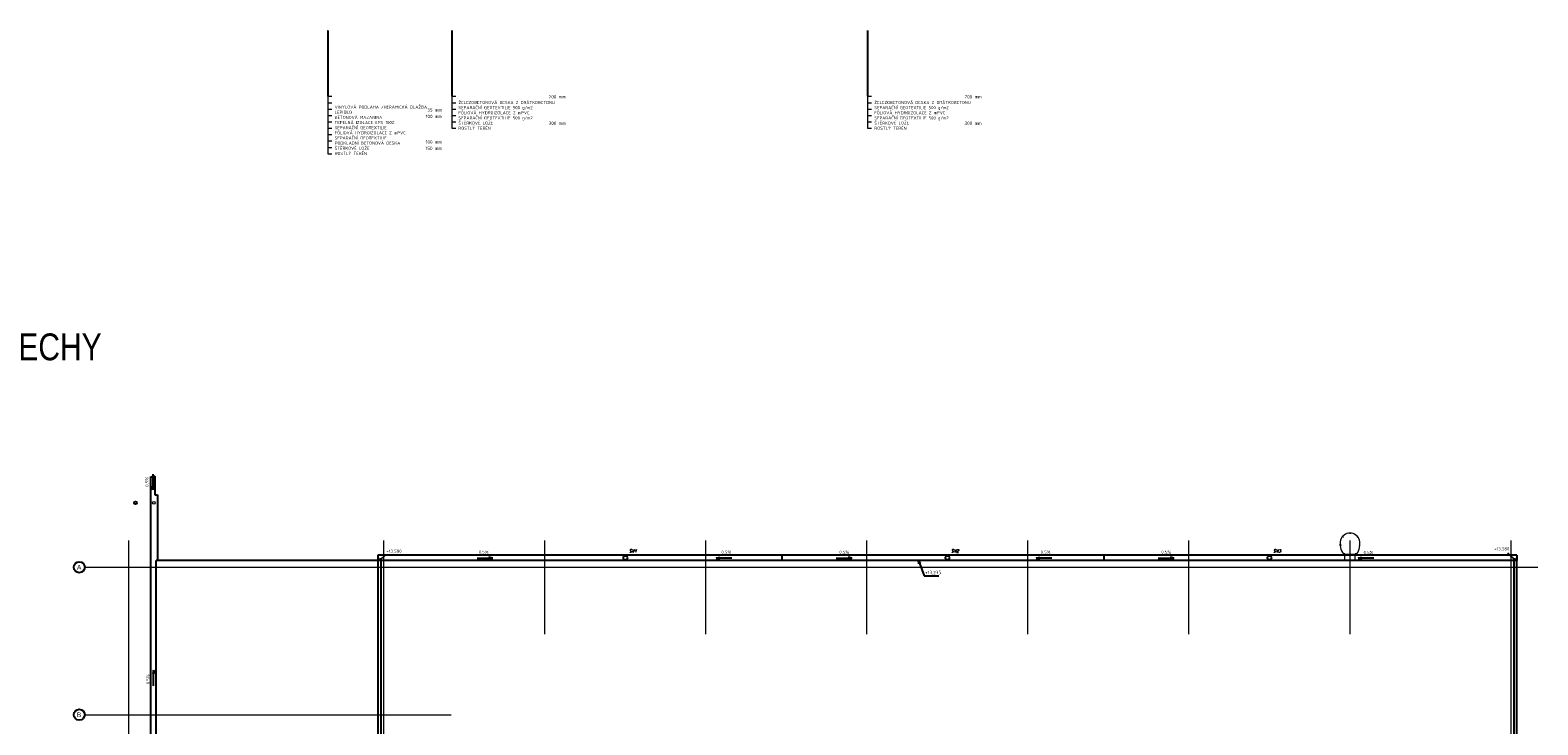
# Model space of a CAD drawing. Header units: millimetres. Extents: x -102634 to 407724, y -68883 to 155589.
# Tile 76 of 80: x 168565 to 224747, y 85082 to 110976. Entities that reach past the tile are written whole.
import ezdxf
from ezdxf.enums import TextEntityAlignment as Align
from ezdxf.lldxf.tags import DXFTag

# ---------------------------------------------------------------- set-up
doc = ezdxf.new("R2010")
doc.units = ezdxf.units.MM
doc.header["$LTSCALE"] = 20
for name, color, linetype, lineweight in [('CKRASTR', 7, 'DASHDOT', 18), ('CKRASTR_POPIS', 9, 'Continuous', 25), ('CKSTRECHA_PODROVINOU', 7, 'Continuous', 25), ('CKTEXTY_MALE', 8, 'Continuous', 18), ('IN_C_TENKA', 7, 'Continuous', 18), ('požární žebřík', 7, 'Continuous', 15)]:
    doc.layers.add(name, color=color, linetype=linetype, lineweight=lineweight)
doc.styles.add('Arial', font='arial.ttf', dxfattribs={"width": 0.8})
doc.styles.add('KURZIVA', font='italic__.ttf')
doc.styles.get("Standard").update_dxf_attribs({"font": 'isocpeur.ttf'})
tags = doc.linetypes.add('DASHDOT', pattern=[25.4, 12.7, -6.35, 0, -6.35]).pattern_tags.tags
tags[10:11] = [DXFTag(74, 4), DXFTag(75, 0), DXFTag(340, '0'), DXFTag(46, 0.0), DXFTag(50, 0.0), DXFTag(44, 0.0), DXFTag(45, 0.0)]
tags[8:9] = [DXFTag(74, 4), DXFTag(75, 0), DXFTag(340, '0'), DXFTag(46, 0.0), DXFTag(50, 0.0), DXFTag(44, 0.0), DXFTag(45, 0.0)]
tags[6:7] = [DXFTag(74, 4), DXFTag(75, 0), DXFTag(340, '0'), DXFTag(46, 0.0), DXFTag(50, 0.0), DXFTag(44, 0.0), DXFTag(45, 0.0)]
tags[4:5] = [DXFTag(74, 4), DXFTag(75, 0), DXFTag(340, '0'), DXFTag(46, 0.0), DXFTag(50, 0.0), DXFTag(44, 0.0), DXFTag(45, 0.0)]
doc.dimstyles.new('CADKON obrazky', dxfattribs={"dimscale": 50, "dimtxt": 2.2, "dimasz": 2.5, "dimexe": 1.8, "dimexo": 2, "dimgap": 0.6, "dimtad": 1, "dimrnd": 1, "dimtxsty": 'Standard', "dimblk1": 'OBLIQUE', "dimblk2": 'OBLIQUE', "dimsah": 1, "dimcen": 2.5, "dimadec": 1, "dimazin": 2, "dimtfac": 1, "dimtdec": 4, "dimtix": 1, "dimtmove": 2, "dimatfit": 3, "dimldrblk": 'OPEN30', "dimfxl": 5, "dimfxlon": 1, "dimtolj": 1, "dimarcsym": 0})
doc.dimstyles.new('CADKON$7', dxfattribs={"dimscale": 100, "dimtxt": 2.5, "dimasz": 2.5, "dimexe": 1.8, "dimexo": 5, "dimgap": 0.6, "dimtad": 1, "dimrnd": 1, "dimtxsty": 'Standard', "dimblk1": 'OBLIQUE', "dimblk2": 'OBLIQUE', "dimsah": 1, "dimcen": 2.5, "dimadec": 1, "dimazin": 2, "dimtfac": 1, "dimtdec": 4, "dimtix": 1, "dimtmove": 0, "dimatfit": 3, "dimldrblk": 'DOTSMALL', "dimfxl": 5, "dimfxlon": 1, "dimtfill": 1, "dimtolj": 1, "dimarcsym": 0})

# ---------------------------------------------------------------- blocks, each defined once
blk = doc.blocks.new('_OBLIQUE')
at = {"color": 0, "linetype": 'ByBlock', "transparency": 33554687}
blk.add_line((-0.5, -0.5), (0.5, 0.5), dxfattribs=at)
blk = doc.blocks.new('*U657')
at = {"color": 0, "linetype": 'ByBlock', "lineweight": -2}
blk.add_line((0, 0), (1, 0), dxfattribs=at)
blk.add_lwpolyline([(0, 0, 0.5), (75, 0, -0.499975), (150, 0)], format="xyb", dxfattribs=at)
blk = doc.blocks.new('žebřík')
at = {"layer": 'požární žebřík'}
for points in [[(2431, 1761), (2434, 1713), (2414, 1711), (2411, 1760)], [(2525, 2046), (2494, 2009), (2478, 2022), (2510, 2059)], [(2804, 2159), (2755, 2159), (2755, 2179), (2804, 2179)], [(3034, 2046), (3066, 2009), (3081, 2022), (3050, 2059)], [(3128, 1761), (3125, 1713), (3145, 1711), (3148, 1760)], [(2581, 1353), (2581, 1403), (2531, 1403), (2531, 1353)], [(2976, 1355), (2581, 1355), (2581, 1387), (2976, 1387)], [(3026, 1353), (3026, 1403), (2976, 1403), (2976, 1353)]]:
    blk.add_lwpolyline(points, close=True, dxfattribs=at)
for points in [[(2508, 1158), (2587, 1158), (2587, 1399)], [(2508, 1164), (2581, 1164), (2581, 1399)], [(2508, 1164), (2508, 1158)], [(2531, 1403), (2581, 1353)], [(2531, 1353), (2581, 1403)], [(3026, 1371), (2531, 1371)], [(2542, 1182), (2542, 1133)], [(2587, 1399), (2581, 1399)], [(3049, 1158), (2970, 1158), (2970, 1399)], [(2970, 1399), (2976, 1399)], [(2976, 1403), (3026, 1353)], [(2976, 1353), (3026, 1403)], [(3049, 1164), (2976, 1164), (2976, 1399)], [(3015, 1182), (3015, 1133)], [(3049, 1158), (3049, 1164)]]:
    blk.add_lwpolyline(points, dxfattribs=at)
for centre in [(2556, 1378), (3001, 1378)]:
    blk.add_circle(centre, 25, dxfattribs=at)
for centre, radius, start, end in [((3031, 1767), 619, 166.2737, 216.0695), ((2780, 1816), 364, 15.71, 164.29), ((2529, 1767), 619, 323.9305, 13.7263)]:
    blk.add_arc(centre, radius, start, end, dxfattribs=at)

msp = doc.modelspace()

# ---------------------------------------------------------------- linework, layer by layer
at = {"layer": 'CKRASTR'}
for p, q in [((172247, 65858), (172247, 91958)), ((181747, 65858), (181747, 91958)), ((187747, 88458), (187747, 91958)), ((193747, 88458), (193747, 91958)), ((199747, 88458), (199747, 91958)), ((205747, 88458), (205747, 91958)), ((211747, 88458), (211747, 91958)), ((217747, 88458), (217747, 91958)), ((223747, 55059), (223747, 91958)), ((170597, 90958), (224747, 90958)), ((170597, 85458), (184254, 85458))]:
    msp.add_line(p, q, dxfattribs=at)
at = {"layer": 'CKRASTR_POPIS'}
for centre in [(170393, 90958), (170393, 85458)]:
    msp.add_circle(centre, 204, dxfattribs=at)
at = {"layer": 'CKSTRECHA_PODROVINOU'}
for p, q in [((173139, 94422), (173139, 93839)), ((173066, 65258), (173066, 94340)), ((173139, 93839), (173108, 93977)), ((173139, 93839), (173169, 93977)), ((173216, 94340), (173216, 93653)), ((173216, 93653), (173315, 93653)), ((173315, 93653), (173315, 91208)), ((181527, 91208), (173265, 91208)), ((173265, 68708), (173265, 91208)), ((223967, 91408), (181527, 91408)), ((181527, 91408), (181527, 91208)), ((223967, 91208), (181527, 91208)), ((181527, 91208), (181527, 68708)), ((181627, 91208), (181627, 68708)), ((185218, 91299), (185800, 91299)), ((185800, 91299), (185662, 91329)), ((185800, 91299), (185662, 91268)), ((194132, 91299), (194270, 91329)), ((194714, 91299), (194132, 91299)), ((194132, 91299), (194270, 91268)), ((196589, 91208), (196589, 91408)), ((198600, 91299), (199182, 91299)), ((199182, 91299), (199045, 91329)), ((199182, 91299), (199045, 91268)), ((206056, 91299), (206193, 91329)), ((206638, 91299), (206056, 91299)), ((206056, 91299), (206193, 91268)), ((208589, 91208), (208589, 91408)), ((210600, 91299), (211182, 91299)), ((211182, 91299), (211045, 91329)), ((211182, 91299), (211045, 91268)), ((218056, 91299), (218193, 91329)), ((218638, 91299), (218056, 91299)), ((218056, 91299), (218193, 91268)), ((223867, 68708), (223867, 91208)), ((223967, 91408), (223967, 91208)), ((223967, 68708), (223967, 91208)), ((173165, 87116), (173135, 86978)), ((173165, 86534), (173165, 87116)), ((173165, 87116), (173196, 86978))]:
    msp.add_line(p, q, dxfattribs=at)
for centre in [(190746, 91308), (202746, 91308), (214746, 91308)]:
    msp.add_circle(centre, 75, dxfattribs=at)
at = {"layer": 'CKTEXTY_MALE'}
for p, q in [((179661, 108509), (179661, 106370)), ((179661, 108509), (179811, 108509)), ((184274, 108509), (184274, 107320)), ((184274, 108509), (184424, 108509)), ((199771, 108509), (199771, 107320)), ((199771, 108509), (199921, 108509)), ((179661, 108271), (179811, 108271)), ((179661, 108033), (179811, 108033)), ((184274, 108271), (184424, 108271)), ((184274, 108033), (184424, 108033)), ((199771, 108271), (199921, 108271)), ((199771, 108033), (199921, 108033)), ((179661, 107796), (179811, 107796)), ((179661, 107558), (179811, 107558)), ((179661, 107320), (179811, 107320)), ((184274, 107796), (184424, 107796)), ((184274, 107558), (184424, 107558)), ((184274, 107320), (184424, 107320)), ((199771, 107796), (199921, 107796)), ((199771, 107558), (199921, 107558)), ((199771, 107320), (199921, 107320)), ((179661, 107083), (179811, 107083)), ((179661, 106845), (179811, 106845)), ((179661, 106607), (179811, 106607)), ((179661, 106370), (179811, 106370))]:
    msp.add_line(p, q, dxfattribs=at)
at = {"layer": 'Defpoints'}
msp.add_circle((172487, 93358), 50, dxfattribs=at)
at = {"layer": 'IN_C_TENKA'}
msp.add_circle((173173, 93358), 50, dxfattribs=at)

# ---------------------------------------------------------------- block references
msp.add_blockref('žebřík', (214968, 90051))
at = {"layer": 'CKSTRECHA_PODROVINOU'}
msp.add_blockref('*U657', (173066, 94340), dxfattribs=at)

# ---------------------------------------------------------------- texts
at = {"layer": 'CKRASTR_POPIS', "style": 'Arial', "width": 0.8}
for s, height, p in [('VÝKRES STŘECHY', 1000, (166137, 99299)), ('A', 175, (170389, 90958)), ('B', 175, (170389, 85458))]:
    msp.add_text(s, height=height, dxfattribs=at).set_placement(p, align=Align.MIDDLE)
at = {"layer": 'CKTEXTY_MALE'}
for s, p in [('200 mm', (188523, 108391)), ('200 mm', (204020, 108391)), ('35 mm', (183910, 107897)), ('100 mm', (183910, 107659)), ('300 mm', (188523, 107405)), ('300 mm', (204020, 107405)), ('100 mm', (183910, 106708)), ('150 mm', (183910, 106471))]:
    msp.add_text(s, height=125, dxfattribs=at).set_placement(p, align=Align.BOTTOM_RIGHT)
for p in [(172975, 93955), (173011, 86596)]:
    msp.add_text('0,5%', height=115, rotation=90, dxfattribs=at).set_placement(p)
for p in [(185285, 91465), (194323, 91461), (198716, 91465), (206223, 91462), (210716, 91465), (218252, 91452)]:
    msp.add_text('0,5%', height=115, dxfattribs=at).set_placement(p)
at = {"layer": 'CKTEXTY_MALE', "style": 'KURZIVA'}
for s, p in [('SV1', (190886, 91507)), ('SV2', (202886, 91507)), ('SV3', (214886, 91507))]:
    msp.add_text(s, height=115, dxfattribs=at).set_placement(p)
at = {"layer": 'CKTEXTY_MALE', "char_height": 115, "width": 3753.62, "attachment_point": 7}
for s, insert in [('VINYLOVÁ PODLAHA /KERAMICKÁ DLAŽBA\\PLEPIDLO\\PBETONOVÁ MAZANINA\\PTEPELNÁ IZOLACE EPS 100Z\\PSEPARAČNÍ GEOTEXTILIE\\PFÓLIOVÁ HYDROIZOLACE Z mPVC\\PSEPARAČNÍ GEOTEXTILIE\\PPODKLADNÍ BETONOVÁ DESKA\\PŠTĚRKOVÉ LOŽE \\PROSTLÝ TERÉN', (179911, 106325)), ('ŽELEZOBETONOVÁ DESKA Z DRÁTKOBETONU\\PSEPARAČNÍ GEOTEXTILIE 500 g/m2\\PFÓLIOVÁ HYDROIZOLACE Z mPVC\\PSEPARAČNÍ GEOTEXTILIE 500 g/m2\\PŠTĚRKOVÉ LOŽE \\PROSTLÝ TERÉN', (184524, 107263)), ('ŽELEZOBETONOVÁ DESKA Z DRÁTKOBETONU\\PSEPARAČNÍ GEOTEXTILIE 500 g/m2\\PFÓLIOVÁ HYDROIZOLACE Z mPVC\\PSEPARAČNÍ GEOTEXTILIE 500 g/m2\\PŠTĚRKOVÉ LOŽE \\PROSTLÝ TERÉN', (200021, 107263))]:
    msp.add_mtext(s, dxfattribs=dict(at, insert=insert))
at = {"layer": 'CKTEXTY_MALE', "attachment_point": 7}
for s, insert, char_height in [('+13,580', (181844, 91472), 115), ('+13,580', (223121, 91559), 115), ('\\A1;+13,235', (201912, 90669), 125)]:
    msp.add_mtext(s, dxfattribs=dict(at, insert=insert, char_height=char_height))

# ---------------------------------------------------------------- leaders
at = {"layer": 'CKTEXTY_MALE'}
for points, dimstyle, override in [([(179661, 110960), (179661, 108509)], 'CADKON obrazky', {"dimscale": 1, "dimasz": 125, "dimtih": 0, "dimtoh": 0, "dimrnd": 0, "dimclrd": 0, "dimtix": 0, "dimtofl": 0, "dimldrblk": 'DotSmall'}), ([(184274, 110960), (184274, 108509)], 'CADKON obrazky', {"dimscale": 1, "dimasz": 125, "dimtih": 0, "dimtoh": 0, "dimrnd": 0, "dimclrd": 0, "dimtix": 0, "dimtofl": 0, "dimldrblk": 'DotSmall'}), ([(199771, 110960), (199771, 108509)], 'CADKON obrazky', {"dimscale": 1, "dimasz": 125, "dimtih": 0, "dimtoh": 0, "dimrnd": 0, "dimclrd": 0, "dimtix": 0, "dimtofl": 0, "dimldrblk": 'DotSmall'}), ([(181577, 91208), (181803, 91415)], 'CADKON$7', {"dimscale": 50, "dimtxt": 2.3, "dimasz": 2, "dimldrblk": 'Open30'}), ([(223913, 91208), (223623, 91482)], 'CADKON$7', {"dimscale": 50, "dimtxt": 2.3, "dimasz": 2, "dimldrblk": 'Open30'})]:
    msp.add_leader(points, dimstyle=dimstyle, override=override, dxfattribs=at)
at = {"layer": 'CKTEXTY_MALE', "annotation_type": 0, "has_hookline": 1, "hookline_direction": 0, "text_width": 519}
msp.add_leader([(201665, 91208), (201883, 90639), (201882, 90639)], dimstyle='CADKON$7', override={"dimscale": 50, "dimldrblk": 'Open30'}, dxfattribs=at)

doc.saveas('drawing.dxf')
